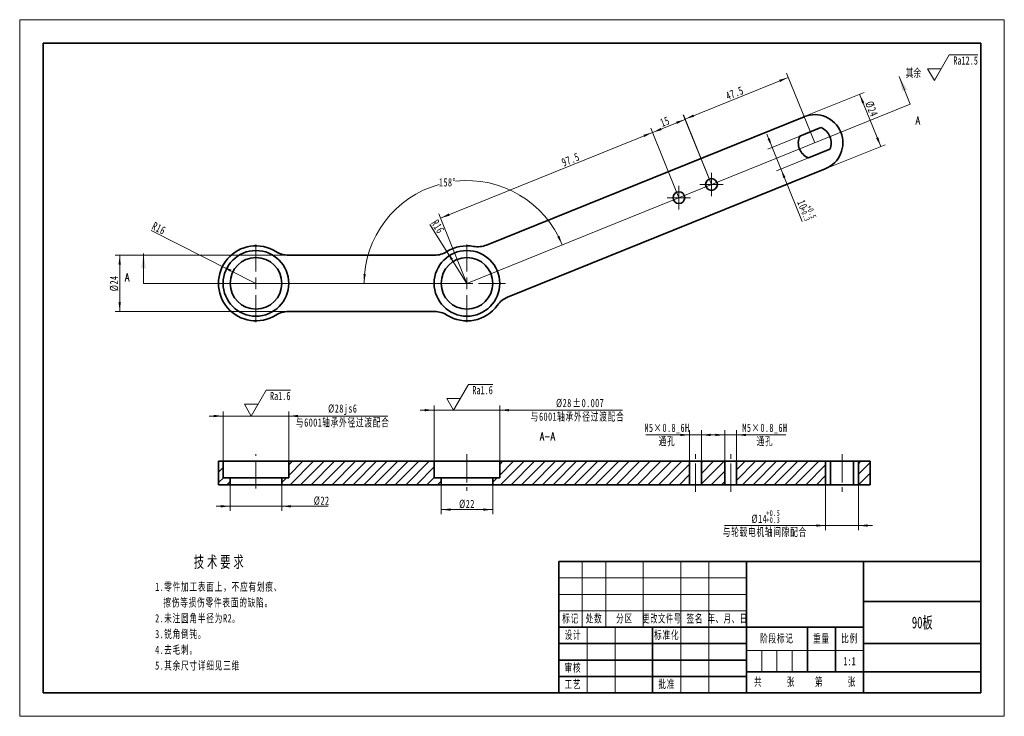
# Model space of a CAD drawing. Header units: millimetres. Extents: x -210 to 210, y -148 to 148.
import ezdxf
from ezdxf.enums import TextEntityAlignment as Align

# ---------------------------------------------------------------- set-up
doc = ezdxf.new("R2010")
doc.units = ezdxf.units.MM
doc.set_wipeout_variables(frame=1)
doc.linetypes.add('点画线', pattern=[18, 12, -2, 2, -2])
doc.layers.get('0').update_dxf_attribs({"lineweight": 35})
for name, color, linetype, lineweight in [('10', 7, 'Continuous', 18), ('中心线层', 1, '点画线', 18), ('剖面线层', 4, 'Continuous', 18), ('尺寸线层', 3, 'Continuous', 18), ('粗实线层', 7, 'Continuous', 35), ('细实线层', 7, 'Continuous', 18)]:
    doc.layers.add(name, color=color, linetype=linetype, lineweight=lineweight)
doc.styles.add('SLDTEXTSTYLE2', font='txt.shx', dxfattribs={"width": 0.7, "bigfont": 'gbcbig.shx'})
doc.styles.add('TitleStyle', font='txt', dxfattribs={"width": 0.667})
doc.styles.add('标准', font='txt', dxfattribs={"width": 0.667})
doc.dimstyles.new('GB_尺寸', dxfattribs={"dimtxt": 3.5, "dimasz": 4, "dimexe": 2, "dimexo": 0, "dimtad": 1, "dimdsep": 46, "dimtxsty": '标准', "dimblk": '_CAXARROW', "dimcen": 0, "dimdle": 6, "dimazin": 2, "dimtfac": 0.707107, "dimtdec": 3, "dimtmove": 2, "dimatfit": 3, "dimfxl": 0, "dimfrac": 2, "dimtolj": 1, "dimtzin": 0, "dimarcsym": 0})

# ---------------------------------------------------------------- blocks, each defined once
blk = doc.blocks.new('$CAXA_FRAME_13B17AC1$')
at = {"layer": '粗实线层'}
for p, q in [((-200, 138.5), (-200, -138.5)), ((200, 138.5), (-200, 138.5)), ((200, -138.5), (200, 138.5)), ((-200, -138.5), (200, -138.5))]:
    blk.add_line(p, q, dxfattribs=at)
at = {"layer": '细实线层'}
for p, q in [((210, 148.5), (-210, 148.5)), ((-210, 148.5), (-210, -148.5)), ((210, -148.5), (210, 148.5)), ((-210, -148.5), (210, -148.5))]:
    blk.add_line(p, q, dxfattribs=at)
blk = doc.blocks.new('$CAXA_TITLE_151E506F$')
at = {"layer": '粗实线层'}
for p, q in [((0, 56), (-180, 56)), ((-180, 56), (-180, 0)), ((-100, 56), (-100, 0)), ((-50, 56), (-50, 0)), ((0, 0), (0, 56)), ((0, 39), (-50, 39)), ((-50, 28), (-180, 28)), ((-140, 28), (-140, 0)), ((-74, 28), (-74, 9)), ((-62, 28), (-62, 9)), ((-100, 21), (-180, 21)), ((0, 21), (-50, 21)), ((-100, 14), (-180, 14)), ((0, 9), (-100, 9)), ((-100, 7), (-180, 7)), ((0, 0), (-180, 0))]:
    blk.add_line(p, q, dxfattribs=at)
at = {"layer": '细实线层'}
for p, q in [((-170, 56), (-170, 28)), ((-160, 56), (-160, 28)), ((-144, 56), (-144, 28)), ((-128, 56), (-128, 0)), ((-116, 56), (-116, 0)), ((-100, 49), (-180, 49)), ((-100, 42), (-180, 42)), ((-100, 35), (-180, 35)), ((-168, 28), (-168, 0)), ((-156, 28), (-156, 0)), ((-50, 18), (-100, 18)), ((-93.5, 18), (-93.5, 9)), ((-87, 18), (-87, 9)), ((-80.5, 18), (-80.5, 9))]:
    blk.add_line(p, q, dxfattribs=at)
at = {"layer": '尺寸线层', "char_height": 3.5, "attachment_point": 5, "line_spacing_factor": 1.369753, "style": '标准'}
for s, insert, width in [('\\T1.1;标记', (-175, 31.5), 18), ('\\T1.1;处数', (-165, 31.5), 18), ('\\T1.1;分区', (-152, 31.5), 30), ('\\T1.1;{\\W0.618357;更改文件号}', (-136, 31.5), 30), ('\\T1.1;签名', (-122, 31.5), 22), ('\\T1.1;{\\W0.634692;年、月、日}', (-108, 31.5), 30), ('\\T1.1;设计', (-174, 24.5), 22), ('\\T1.1;标准化', (-134, 24.5), 22), ('\\T1.1;阶段标记', (-87, 23), 50), ('\\T1.1;重量', (-68, 23), 22), ('\\T1.1;比例', (-56, 23), 22), ('\\T1.1;审核', (-174, 10.5), 22), ('\\T1.1;工艺', (-174, 3.5), 22), ('\\T1.1;批准', (-134, 3.5), 22), ('\\T1.1;共', (-95, 4.5), 8), ('\\T1.1;张', (-81, 4.5), 8), ('\\T1.1;第', (-69, 4.5), 8), ('\\T1.1;张', (-55, 4.5), 8)]:
    blk.add_mtext(s, dxfattribs=dict(at, insert=insert, width=width))
at = {"layer": '尺寸线层', "style": '标准'}
for tag, height, width, p in [('标记C', 3.54, 0.667, (-175, 52.5)), ('处数C', 3.54, 0.667, (-165, 52.5)), ('分区C', 3.54, 0.667, (-152, 52.5)), ('更改文件号C', 3.54, 0.512156, (-136, 52.5)), ('更改签名C', 3.54, 0.459969, (-122, 52.5)), ('更改日期C', 3.54, 0.62723, (-108, 52.5)), ('单位名称', 5.05, 0.667, (-25, 47.5)), ('标记B', 3.54, 0.667, (-175, 45.5)), ('处数B', 3.54, 0.667, (-165, 45.5)), ('分区B', 3.54, 0.667, (-152, 45.5)), ('更改文件号B', 3.54, 0.512156, (-136, 45.5)), ('更改签名B', 3.54, 0.459969, (-122, 45.5)), ('更改日期B', 3.54, 0.62723, (-108, 45.5)), ('材料名称', 5.05, 0.667, (-75, 42)), ('标记A', 3.54, 0.667, (-175, 38.5)), ('处数A', 3.54, 0.667, (-165, 38.5)), ('分区A', 3.54, 0.667, (-152, 38.5)), ('更改文件号A', 3.54, 0.512156, (-136, 38.5)), ('更改签名A', 3.54, 0.459969, (-122, 38.5)), ('更改日期A', 3.54, 0.62723, (-108, 38.5)), ('图纸名称', 5.05, 0.667, (-25, 30)), ('设计', 3.54, 0.667, (-162, 24.5)), ('设计日期', 3.54, 0.667, (-148, 24.5)), ('标准化', 3.54, 0.667, (-122, 24.5)), ('标准化日期', 3.54, 0.569556, (-108, 24.5)), ('图纸编号', 5.05, 0.667, (-25, 15)), ('审核', 3.54, 0.667, (-162, 10.5)), ('审核日期', 3.54, 0.667, (-148, 10.5)), ('阶段标记S', 3.54, 0.229984, (-96.75, 13.5)), ('阶段标记A', 3.54, 0.229984, (-90.25, 13.5)), ('阶段标记B', 3.54, 0.229984, (-83.75, 13.5)), ('阶段标记C', 3.54, 0.229984, (-77.25, 13.5)), ('重量', 3.54, 0.667, (-68, 13.5)), ('图纸比例', 3.54, 0.524733, (-56, 13.5)), ('工艺', 3.54, 0.667, (-162, 3.5)), ('工艺日期', 3.54, 0.667, (-148, 3.5)), ('批准', 3.54, 0.667, (-122, 3.5)), ('批准日期', 3.54, 0.667, (-108, 3.5)), ('页数', 3.54, 0.667, (-88, 4.5)), ('页码', 3.54, 0.667, (-62, 4.5)), ('投影符号', 3.54, 0.667, (-25, 4.5))]:
    blk.add_attdef(tag, text='', height=height, dxfattribs=dict(at, width=width)).set_placement(p, align=Align.MIDDLE_CENTER)
blk = doc.blocks.new('*X4')
at = {"layer": '尺寸线层', "color": 0, "linetype": 'ByBlock', "lineweight": -2, "line_spacing_factor": 1.15057}
for s, insert, char_height, width, attachment_point, style in [('\\T1.3;技术要求', (27.79, 0), 5, 114.1797, 2, 'TitleStyle'), ('\\T1.1;\\pxi-1,l1;1.零件加工表面上，不应有划痕、擦伤等损伤零件表面的缺陷。\\P2.未注圆角半径为R2。\\P3.锐角倒钝。\\P4.去毛刺。\\P5.其余尺寸详细见三维\\P', (0, -11.39), 3.5, 57.0899, 1, '标准')]:
    blk.add_mtext(s, dxfattribs=dict(at, insert=insert, char_height=char_height, width=width, attachment_point=attachment_point, style=style))
blk = doc.blocks.new('SW_CENTERMARKSYMBOL_0_7')
at = {"layer": '10', "color": 0}
for p, q in [((0, 5), (0, 16.5)), ((-5, 0), (-16.5, 0)), ((0, 0), (-2.5, 0)), ((0, 0), (0, 2.5)), ((0, 0), (0, -2.5)), ((0, 0), (2.5, 0)), ((5, 0), (16.5, 0)), ((0, -5), (0, -16.5))]:
    blk.add_line(p, q, dxfattribs=at)
blk = doc.blocks.new('SW_CENTERMARKSYMBOL_2')
at = {"layer": '10', "color": 0}
for p, q in [((0, 5), (0, 16.5)), ((-5, 0), (-16.5, 0)), ((0, 0), (-2.5, 0)), ((0, 0), (0, 2.5)), ((0, 0), (0, -2.5)), ((0, 0), (2.5, 0)), ((5, 0), (16.5, 0)), ((0, -5), (0, -16.5))]:
    blk.add_line(p, q, dxfattribs=at)
blk = doc.blocks.new('SW_CENTERMARKSYMBOL_2_1')
at = {"layer": '10', "color": 0}
for p, q in [((0, 2.5), (0, 5)), ((-2.5, 0), (-5, 0)), ((0, 0), (-2.5, 0)), ((0, 0), (0, 2.5)), ((0, 0), (0, -2.5)), ((0, 0), (2.5, 0)), ((2.5, 0), (5, 0)), ((0, -2.5), (0, -5))]:
    blk.add_line(p, q, dxfattribs=at)
blk = doc.blocks.new('SW_CENTERMARKSYMBOL_3_1')
at = {"layer": '10', "color": 0}
for p, q in [((0, 2.5), (0, 5)), ((-2.5, 0), (-5, 0)), ((0, 0), (-2.5, 0)), ((0, 0), (0, 2.5)), ((0, 0), (0, -2.5)), ((0, 0), (2.5, 0)), ((2.5, 0), (5, 0)), ((0, -2.5), (0, -5))]:
    blk.add_line(p, q, dxfattribs=at)
blk = doc.blocks.new('*X9')
at = {"layer": '尺寸线层', "linetype": 'Continuous'}
blk.add_hatch(color=0, dxfattribs=at).paths.add_polyline_path([(-123.51, 43.28), (-119.72, 41.93), (-120.16, 41.04)], flags=0)
at = {"layer": '尺寸线层', "color": 0, "linetype": 'Continuous'}
blk.add_line((-153.94, 58.58), (-109.22, 36.09), dxfattribs=at)
at = {"layer": '尺寸线层', "color": 0, "linetype": 'Continuous', "insert": (-150.61, 59.56), "char_height": 3.5, "width": 9.4793, "attachment_point": 5, "rotation": 333.3007, "line_spacing_factor": 1.15057, "style": '标准'}
blk.add_mtext('\\T1.1;R16', dxfattribs=at)
blk = doc.blocks.new('_CAXARROW')
blk.add_hatch(color=0).paths.add_polyline_path([(0, 0), (-1, 0.125), (-1, -0.125)], flags=0)
blk = doc.blocks.new('*X10')
at = {"layer": '尺寸线层', "linetype": 'Continuous'}
blk.add_hatch(color=0, dxfattribs=at).paths.add_polyline_path([(-27.75, 49.63), (-25.19, 46.51), (-26.04, 45.98)], flags=0)
at = {"layer": '尺寸线层', "color": 0, "linetype": 'Continuous'}
blk.add_line((-35, 61.15), (-19.22, 36.09), dxfattribs=at)
at = {"layer": '尺寸线层', "color": 0, "linetype": 'Continuous', "insert": (-31.65, 60.26), "char_height": 3.5, "width": 9.4793, "attachment_point": 5, "rotation": 302.2042, "line_spacing_factor": 1.15057, "style": '标准'}
blk.add_mtext('\\T1.1;R16', dxfattribs=at)
blk = doc.blocks.new('*X11')
at = {"layer": '尺寸线层', "linetype": 'Continuous'}
for points in [[(148.3, 116.72), (150.26, 113.2), (149.33, 112.82)], [(157.29, 94.47), (156.26, 98.36), (155.33, 97.99)]]:
    blk.add_hatch(color=0, dxfattribs=at).paths.add_polyline_path(points, flags=0)
at = {"layer": '尺寸线层', "color": 0, "linetype": 'Continuous'}
for p, q in [((124.63, 107.16), (150.15, 117.47)), ((148.3, 116.72), (157.29, 94.47)), ((133.63, 84.91), (159.14, 95.22))]:
    blk.add_line(p, q, dxfattribs=at)
at = {"layer": '尺寸线层', "color": 0, "insert": (153.37, 110.45), "char_height": 3.5, "width": 11.5236, "attachment_point": 5, "rotation": 292, "line_spacing_factor": 1.15057, "style": '标准'}
blk.add_mtext('\\T1.1;%%C24', dxfattribs=at)
blk = doc.blocks.new('*X12')
at = {"layer": '尺寸线层', "linetype": 'Continuous'}
for points in [[(-167.34, 48.09), (-167.84, 44.09), (-166.84, 44.09)], [(-167.34, 24.09), (-167.84, 28.09), (-166.84, 28.09)]]:
    blk.add_hatch(color=0, dxfattribs=at).paths.add_polyline_path(points, flags=0)
at = {"layer": '尺寸线层', "color": 0, "linetype": 'Continuous'}
for p, q in [((-95.36, 48.09), (-169.34, 48.09)), ((-167.34, 24.09), (-167.34, 48.09)), ((-95.36, 24.09), (-169.34, 24.09))]:
    blk.add_line(p, q, dxfattribs=at)
at = {"layer": '尺寸线层', "color": 0, "insert": (-169.7, 36.09), "char_height": 3.5, "width": 11.5236, "attachment_point": 5, "rotation": 90, "line_spacing_factor": 1.15057, "style": '标准'}
blk.add_mtext('\\T1.1;%%C24', dxfattribs=at)
blk = doc.blocks.new('*X13')
at = {"layer": '尺寸线层', "linetype": 'Continuous'}
for points in [[(-123.22, -20.48), (-127.22, -19.98), (-127.22, -20.98)], [(-95.22, -20.48), (-91.22, -19.98), (-91.22, -20.98)]]:
    blk.add_hatch(color=0, dxfattribs=at).paths.add_polyline_path(points, flags=0)
at = {"layer": '尺寸线层', "color": 0, "linetype": 'Continuous'}
for p, q in [((-129.22, -20.48), (-53.01, -20.48)), ((-123.22, -46.78), (-123.22, -18.48)), ((-95.22, -46.78), (-95.22, -18.48))]:
    blk.add_line(p, q, dxfattribs=at)
at = {"layer": '尺寸线层', "color": 0, "char_height": 3.5, "attachment_point": 5, "line_spacing_factor": 1.15057, "style": '标准'}
for s, insert, width in [('\\T1.1;%%C28js6', (-72.21, -17.8), 22.1841), ('\\T1.1;与6001轴承外径过渡配合', (-72.21, -23.42), 74.0882)]:
    blk.add_mtext(s, dxfattribs=dict(at, insert=insert, width=width))
blk = doc.blocks.new('*X15')
at = {"layer": '尺寸线层', "color": 0, "char_height": 3.5, "attachment_point": 1, "line_spacing_factor": 1.15057, "style": '标准'}
for s, insert, width in [('\\T1.1;%%C28', (18.77, -13.18), 73.5499), ('\\T1.1;%%P0.007', (25.86, -13.18), 48.4566)]:
    blk.add_mtext(s, dxfattribs=dict(at, insert=insert, width=width))
blk = doc.blocks.new('*X14')
at = {"layer": '尺寸线层', "linetype": 'Continuous'}
for points in [[(-33.22, -17.98), (-37.22, -17.48), (-37.22, -18.48)], [(-5.22, -17.98), (-1.22, -17.48), (-1.22, -18.48)]]:
    blk.add_hatch(color=0, dxfattribs=at).paths.add_polyline_path(points, flags=0)
at = {"layer": '尺寸线层', "color": 0, "linetype": 'Continuous'}
for p, q in [((-33.22, -39.78), (-33.22, -15.98)), ((-5.22, -39.78), (-5.22, -15.98)), ((-39.22, -17.98), (47.16, -17.98))]:
    blk.add_line(p, q, dxfattribs=at)
at = {"layer": '尺寸线层', "color": 0}
blk.add_blockref('*X15', (0, 0), dxfattribs=at)
at = {"layer": '尺寸线层', "color": 0, "insert": (27.96, -20.92), "char_height": 3.5, "width": 74.0882, "attachment_point": 5, "line_spacing_factor": 1.15057, "style": '标准'}
blk.add_mtext('\\T1.1;与6001轴承外径过渡配合', dxfattribs=at)
blk = doc.blocks.new('*X16')
at = {"layer": '尺寸线层', "linetype": 'Continuous'}
for points in [[(75.78, -28.53), (71.78, -28.03), (71.78, -29.03)], [(80.78, -28.53), (84.78, -28.03), (84.78, -29.03)]]:
    blk.add_hatch(color=0, dxfattribs=at).paths.add_polyline_path(points, flags=0)
at = {"layer": '尺寸线层', "color": 0, "linetype": 'Continuous'}
for p, q in [((57.14, -28.53), (86.78, -28.53)), ((75.78, -39.78), (75.78, -26.53)), ((80.78, -39.78), (80.78, -26.53))]:
    blk.add_line(p, q, dxfattribs=at)
at = {"layer": '尺寸线层', "color": 0, "char_height": 3.5, "attachment_point": 5, "line_spacing_factor": 1.15057, "style": '标准'}
for s, insert, width in [('\\T1.1;M5×0.8_6H', (66.11, -25.83), 34.5355), ('\\T1.1;通孔', (66.11, -31.4), 12.2353)]:
    blk.add_mtext(s, dxfattribs=dict(at, insert=insert, width=width))
blk = doc.blocks.new('*X17')
at = {"layer": '尺寸线层', "linetype": 'Continuous'}
for points in [[(90.78, -28.53), (86.78, -28.03), (86.78, -29.03)], [(95.78, -28.53), (99.78, -28.03), (99.78, -29.03)]]:
    blk.add_hatch(color=0, dxfattribs=at).paths.add_polyline_path(points, flags=0)
at = {"layer": '尺寸线层', "color": 0, "linetype": 'Continuous'}
for p, q in [((84.78, -28.53), (116.85, -28.53)), ((90.78, -39.78), (90.78, -26.53)), ((95.78, -39.78), (95.78, -26.53))]:
    blk.add_line(p, q, dxfattribs=at)
at = {"layer": '尺寸线层', "color": 0, "char_height": 3.5, "attachment_point": 5, "line_spacing_factor": 1.15057, "style": '标准'}
for s, insert, width in [('\\T1.1;M5×0.8_6H', (107.88, -25.83), 34.5355), ('\\T1.1;通孔', (107.88, -31.4), 12.2353)]:
    blk.add_mtext(s, dxfattribs=dict(at, insert=insert, width=width))
blk = doc.blocks.new('*X19')
at = {"layer": '尺寸线层', "color": 0, "char_height": 3.5, "attachment_point": 1, "rotation": 292, "line_spacing_factor": 1.15057, "style": '标准'}
for s, insert, width in [('\\T1.1;10', (124.81, 72.11), 33.9463), ('\\T1.1;{\\H0.707107x;+0.3}', (125.1, 68.67), 19.6447), ('\\T1.1;{\\H0.707107x;+0.5}', (127.84, 69.78), 19.6447)]:
    blk.add_mtext(s, dxfattribs=dict(at, insert=insert, width=width))
blk = doc.blocks.new('*X18')
at = {"layer": '尺寸线层', "linetype": 'Continuous'}
for points in [[(110.97, 94.09), (109.94, 97.98), (109.01, 97.61)], [(114.72, 84.82), (116.68, 81.29), (115.75, 80.92)]]:
    blk.add_hatch(color=0, dxfattribs=at).paths.add_polyline_path(points, flags=0)
at = {"layer": '尺寸线层', "color": 0, "linetype": 'Continuous'}
for p, q in [((108.72, 99.65), (123.77, 62.41)), ((122.71, 98.83), (109.12, 93.34)), ((126.46, 89.56), (112.86, 84.07))]:
    blk.add_line(p, q, dxfattribs=at)
at = {"layer": '尺寸线层', "color": 0}
blk.add_blockref('*X19', (0, 0), dxfattribs=at)
blk = doc.blocks.new('*X21')
at = {"layer": '尺寸线层', "color": 0, "char_height": 3.5, "attachment_point": 1, "line_spacing_factor": 1.15057, "style": '标准'}
for s, insert, width in [('\\T1.1;%%C14', (102.15, -62.54), 45.8989), ('\\T1.1;{\\H0.707107x;+0.5}', (108.43, -60.61), 19.6447), ('\\T1.1;{\\H0.707107x;+0.3}', (108.43, -63.56), 19.6447)]:
    blk.add_mtext(s, dxfattribs=dict(at, insert=insert, width=width))
blk = doc.blocks.new('*X20')
at = {"layer": '尺寸线层', "linetype": 'Continuous'}
for points in [[(133.78, -67.17), (129.78, -66.67), (129.78, -67.67)], [(147.78, -67.17), (151.78, -66.67), (151.78, -67.67)]]:
    blk.add_hatch(color=0, dxfattribs=at).paths.add_polyline_path(points, flags=0)
at = {"layer": '尺寸线层', "color": 0, "linetype": 'Continuous'}
for p, q in [((133.78, -49.78), (133.78, -69.17)), ((147.78, -49.78), (147.78, -69.17)), ((90.61, -67.17), (153.78, -67.17))]:
    blk.add_line(p, q, dxfattribs=at)
at = {"layer": '尺寸线层', "color": 0}
blk.add_blockref('*X21', (0, 0), dxfattribs=at)
at = {"layer": '尺寸线层', "color": 0, "insert": (107.88, -70.12), "char_height": 3.5, "width": 66.6582, "attachment_point": 5, "line_spacing_factor": 1.15057, "style": '标准'}
blk.add_mtext('\\T1.1;与轮毂电机轴间隙配合', dxfattribs=at)
blk = doc.blocks.new('*X22')
at = {"layer": '尺寸线层', "linetype": 'Continuous'}
for points in [[(59.94, 100.44), (56.04, 99.41), (56.42, 98.48)], [(-30.46, 63.92), (-26.94, 65.88), (-26.57, 64.95)]]:
    blk.add_hatch(color=0, dxfattribs=at).paths.add_polyline_path(points, flags=0)
at = {"layer": '尺寸线层', "color": 0, "linetype": 'Continuous'}
for p, q in [((71.18, 72.62), (59.19, 102.3)), ((-30.46, 63.92), (59.94, 100.44)), ((-19.22, 36.09), (-31.21, 65.77))]:
    blk.add_line(p, q, dxfattribs=at)
at = {"layer": '尺寸线层', "color": 0, "insert": (24.98, 88.86), "char_height": 3.5, "width": 12.73, "attachment_point": 5, "rotation": 22, "line_spacing_factor": 1.15057, "style": '标准'}
blk.add_mtext('\\T1.1;97.5', dxfattribs=at)
blk = doc.blocks.new('*X23')
at = {"layer": '尺寸线层', "linetype": 'Continuous'}
for points in [[(73.87, 106.01), (69.97, 104.98), (70.34, 104.05)], [(59.96, 100.4), (63.48, 102.36), (63.85, 101.43)]]:
    blk.add_hatch(color=0, dxfattribs=at).paths.add_polyline_path(points, flags=0)
at = {"layer": '尺寸线层', "color": 0, "linetype": 'Continuous'}
for p, q in [((59.96, 100.4), (73.87, 106.01)), ((85.09, 78.24), (73.12, 107.87)), ((71.18, 72.62), (59.21, 102.25))]:
    blk.add_line(p, q, dxfattribs=at)
at = {"layer": '尺寸线层', "color": 0, "insert": (65.22, 105.07), "char_height": 3.5, "width": 7, "attachment_point": 5, "rotation": 22, "line_spacing_factor": 1.15057, "style": '标准'}
blk.add_mtext('\\T1.1;15', dxfattribs=at)
blk = doc.blocks.new('*X24')
at = {"layer": '尺寸线层', "linetype": 'Continuous'}
for points in [[(117.87, 123.91), (113.97, 122.87), (114.35, 121.95)], [(73.83, 106.11), (77.35, 108.08), (77.72, 107.15)]]:
    blk.add_hatch(color=0, dxfattribs=at).paths.add_polyline_path(points, flags=0)
at = {"layer": '尺寸线层', "color": 0, "linetype": 'Continuous'}
for p, q in [((73.83, 106.11), (117.87, 123.91)), ((129.13, 96.03), (117.12, 125.76)), ((85.09, 78.24), (73.08, 107.97))]:
    blk.add_line(p, q, dxfattribs=at)
at = {"layer": '尺寸线层', "color": 0, "insert": (94.96, 117.2), "char_height": 3.5, "width": 12.8057, "attachment_point": 5, "rotation": 22, "line_spacing_factor": 1.15057, "style": '标准'}
blk.add_mtext('\\T1.1;47.5', dxfattribs=at)
blk = doc.blocks.new('*X25')
at = {"layer": '尺寸线层', "linetype": 'Continuous'}
for points in [[(-120.22, -58.96), (-124.22, -58.46), (-124.22, -59.46)], [(-98.22, -58.96), (-94.22, -58.46), (-94.22, -59.46)]]:
    blk.add_hatch(color=0, dxfattribs=at).paths.add_polyline_path(points, flags=0)
at = {"layer": '尺寸线层', "color": 0, "linetype": 'Continuous'}
for p, q in [((-120.22, -49.78), (-120.22, -60.96)), ((-98.22, -49.78), (-98.22, -60.96)), ((-126.22, -58.96), (-78.46, -58.96))]:
    blk.add_line(p, q, dxfattribs=at)
at = {"layer": '尺寸线层', "color": 0, "insert": (-81.21, -56.61), "char_height": 3.5, "width": 11.5236, "attachment_point": 5, "line_spacing_factor": 1.15057, "style": '标准'}
blk.add_mtext('\\T1.1;%%C22', dxfattribs=at)
blk = doc.blocks.new('*X26')
at = {"layer": '尺寸线层', "linetype": 'Continuous'}
for points in [[(-30.22, -60.37), (-26.22, -59.87), (-26.22, -60.87)], [(-8.22, -60.37), (-12.22, -59.87), (-12.22, -60.87)]]:
    blk.add_hatch(color=0, dxfattribs=at).paths.add_polyline_path(points, flags=0)
at = {"layer": '尺寸线层', "color": 0, "linetype": 'Continuous'}
for p, q in [((-30.22, -49.78), (-30.22, -62.37)), ((-8.22, -49.78), (-8.22, -62.37)), ((-30.22, -60.37), (-8.22, -60.37))]:
    blk.add_line(p, q, dxfattribs=at)
at = {"layer": '尺寸线层', "color": 0, "insert": (-19.22, -58.02), "char_height": 3.5, "width": 11.5236, "attachment_point": 5, "line_spacing_factor": 1.15057, "style": '标准'}
blk.add_mtext('\\T1.1;%%C22', dxfattribs=at)
blk = doc.blocks.new('*X27')
at = {"layer": '尺寸线层', "linetype": 'Continuous'}
for points in [[(21.43, 52.52), (19.31, 55.94), (20.21, 56.38)], [(-63.06, 36.09), (-62.38, 40.07), (-63.37, 40.13)]]:
    blk.add_hatch(color=0, dxfattribs=at).paths.add_polyline_path(points, flags=0)
at = {"layer": '尺寸线层', "color": 0, "linetype": 'Continuous'}
for start, end in [(22, 96.392), (105.6814, 180)]:
    blk.add_arc((-19.22, 36.09), 43.84, start, end, dxfattribs=at)
at = {"layer": '尺寸线层', "color": 0, "insert": (-27.58, 79.13), "char_height": 3.5, "width": 12.2504, "attachment_point": 5, "line_spacing_factor": 1.15057, "style": '标准'}
blk.add_mtext('\\T1.1;158%%D', dxfattribs=at)
blk = doc.blocks.new('*X28')
at = {"layer": '尺寸线层', "color": 0, "linetype": 'Continuous'}
for p, q in [((0, 0), (6.35, 11)), ((6.35, 11), (16.77, 11)), ((0, 0), (-2.89, 5)), ((-2.89, 5), (2.89, 5))]:
    blk.add_line(p, q, dxfattribs=at)
at = {"layer": '尺寸线层', "color": 0, "style": '标准', "width": 0.667}
blk.add_text('Ra1.6', height=3.5, dxfattribs=at).set_placement((12.4, 8.56), align=Align.MIDDLE_CENTER)
blk = doc.blocks.new('*X29')
at = {"layer": '尺寸线层', "color": 0, "linetype": 'Continuous'}
for p, q in [((0, 0), (6.35, 11)), ((6.35, 11), (16.77, 11)), ((0, 0), (-2.89, 5)), ((-2.89, 5), (2.89, 5))]:
    blk.add_line(p, q, dxfattribs=at)
at = {"layer": '尺寸线层', "color": 0, "style": '标准', "width": 0.667}
blk.add_text('Ra1.6', height=3.5, dxfattribs=at).set_placement((12.4, 8.56), align=Align.MIDDLE_CENTER)
blk = doc.blocks.new('*X30')
at = {"layer": '尺寸线层', "color": 0, "linetype": 'Continuous'}
for p, q in [((0, 0), (6.35, 11)), ((6.35, 11), (18.57, 11)), ((0, 0), (-2.89, 5)), ((-2.89, 5), (2.89, 5))]:
    blk.add_line(p, q, dxfattribs=at)
at = {"layer": '尺寸线层', "color": 0, "style": '标准', "width": 0.667}
blk.add_text('Ra12.5', height=3.5, dxfattribs=at).set_placement((13.3, 8.56), align=Align.MIDDLE_CENTER)
blk.add_text('其余', height=3.5, dxfattribs=at).set_placement((-5.69, 3.25), align=Align.MIDDLE_RIGHT)

msp = doc.modelspace()

# ---------------------------------------------------------------- hatches: boundary and pattern name
at = {"layer": '剖面线层'}
h = msp.add_hatch(dxfattribs=at)
h.set_pattern_fill('ANSI31', color=256, style=0, pattern_type=0)
h.paths.add_polyline_path([(-123.219, -39.781), (-125.219, -39.781), (-125.219, -49.781), (-120.219, -49.781), (-120.219, -46.781), (-123.219, -46.781)], flags=0)
h = msp.add_hatch(dxfattribs=at)
h.set_pattern_fill('ANSI31', color=256, style=0, pattern_type=0)
h.paths.add_polyline_path([(-95.219, -39.781), (-95.219, -46.781), (-98.219, -46.781), (-98.219, -49.781), (-30.219, -49.781), (-30.219, -46.781), (-33.219, -46.781), (-33.219, -39.781)], flags=0)
h = msp.add_hatch(dxfattribs=at)
h.set_pattern_fill('ANSI31', color=256, style=0, pattern_type=0)
h.paths.add_polyline_path([(75.781, -39.781), (-5.219, -39.781), (-5.219, -46.781), (-8.219, -46.781), (-8.219, -49.781), (75.781, -49.781)], flags=0)
h = msp.add_hatch(dxfattribs=at)
h.set_pattern_fill('ANSI31', color=256, style=0, pattern_type=0)
h.paths.add_polyline_path([(80.781, -49.781), (90.781, -49.781), (90.781, -39.781), (80.781, -39.781)], flags=0)
h = msp.add_hatch(dxfattribs=at)
h.set_pattern_fill('ANSI31', color=256, style=0, pattern_type=0)
h.paths.add_polyline_path([(133.781, -49.781), (133.781, -39.781), (95.781, -39.781), (95.781, -49.781)], flags=0)
h = msp.add_hatch(dxfattribs=at)
h.set_pattern_fill('ANSI31', color=256, style=0, pattern_type=0)
h.paths.add_polyline_path([(147.781, -39.781), (147.781, -49.781), (152.781, -49.781), (152.781, -39.781)], flags=0)
at = {"layer": '尺寸线层'}
for points in [[(165.133, 124.275), (166.57, 118.007), (168.454, 118.768)], [(-157.181, 48.795), (-158.197, 42.445), (-156.165, 42.445)]]:
    msp.add_hatch(color=256, dxfattribs=at).paths.add_polyline_path(points, flags=0)

# ---------------------------------------------------------------- linework, layer by layer
at = {"layer": '中心线层'}
for p, q in [((-109.219, -51.423), (-109.219, -36.781)), ((-19.219, -36.781), (-19.219, -52.32)), ((78.281, -52.781), (78.281, -36.781)), ((93.281, -52.781), (93.281, -36.781)), ((140.781, -36.781), (140.781, -52.781))]:
    msp.add_line(p, q, dxfattribs=at)
at = {"layer": '尺寸线层'}
for p, q in [((169.891, 112.5), (165.133, 124.275)), ((-19.219, 36.095), (169.891, 112.5)), ((-157.181, 36.095), (-157.181, 48.795)), ((-19.219, 36.095), (-157.181, 36.095))]:
    msp.add_line(p, q, dxfattribs=at)
at = {"layer": '粗实线层'}
for p, q in [((-10.867, 52.411), (124.635, 107.158)), ((122.715, 98.832), (131.799, 102.503)), ((135.545, 93.231), (126.461, 89.561)), ((133.625, 84.905), (-1.877, 30.159)), ((-95.363, 48.095), (-33.076, 48.095)), ((-33.076, 24.095), (-95.363, 24.095)), ((-125.219, -39.781), (-125.219, -49.781)), ((-125.219, -39.781), (-123.219, -39.781)), ((-123.219, -39.781), (-123.219, -46.781)), ((-95.219, -39.781), (-123.219, -39.781)), ((-95.219, -39.781), (-33.219, -39.781)), ((-95.219, -46.781), (-95.219, -39.781)), ((-33.219, -39.781), (-33.219, -46.781)), ((-5.219, -39.781), (-33.219, -39.781)), ((-5.219, -39.781), (-5.219, -46.781)), ((75.781, -39.781), (-5.219, -39.781)), ((75.781, -49.781), (75.781, -39.781)), ((75.781, -39.781), (80.781, -39.781)), ((80.781, -39.781), (80.781, -49.781)), ((90.781, -39.781), (80.781, -39.781)), ((90.781, -49.781), (90.781, -39.781)), ((90.781, -39.781), (95.781, -39.781)), ((95.781, -39.781), (95.781, -49.781)), ((133.781, -39.781), (95.781, -39.781)), ((133.781, -39.781), (133.781, -49.781)), ((133.781, -39.781), (135.882, -39.781)), ((135.882, -39.781), (135.882, -49.781)), ((135.882, -39.781), (145.68, -39.781)), ((145.68, -49.781), (145.68, -39.781)), ((145.68, -39.781), (147.781, -39.781)), ((147.781, -49.781), (147.781, -39.781)), ((152.781, -39.781), (147.781, -39.781)), ((152.781, -49.781), (152.781, -39.781)), ((-125.219, -49.781), (-120.219, -49.781)), ((-120.219, -46.781), (-123.219, -46.781)), ((-120.219, -46.781), (-120.219, -49.781)), ((-98.219, -46.781), (-120.219, -46.781)), ((-120.219, -49.781), (-98.219, -49.781)), ((-98.219, -49.781), (-98.219, -46.781)), ((-95.219, -46.781), (-98.219, -46.781)), ((-98.219, -49.781), (-30.219, -49.781)), ((-30.219, -46.781), (-33.219, -46.781)), ((-30.219, -46.781), (-30.219, -49.781)), ((-8.219, -46.781), (-30.219, -46.781)), ((-30.219, -49.781), (-8.219, -49.781)), ((-8.219, -46.781), (-8.219, -49.781)), ((-8.219, -46.781), (-5.219, -46.781)), ((75.781, -49.781), (-8.219, -49.781)), ((75.781, -49.781), (80.781, -49.781)), ((90.781, -49.781), (80.781, -49.781)), ((90.781, -49.781), (95.781, -49.781)), ((133.781, -49.781), (95.781, -49.781)), ((133.781, -49.781), (135.882, -49.781)), ((145.68, -49.781), (135.882, -49.781)), ((145.68, -49.781), (147.781, -49.781)), ((152.781, -49.781), (147.781, -49.781))]:
    msp.add_line(p, q, dxfattribs=at)
for centre, radius in [((85.089, 78.238), 2.5), ((71.181, 72.619), 2.5), ((-109.219, 36.095), 14), ((-109.219, 36.095), 11), ((-19.219, 36.095), 14), ((-19.219, 36.095), 11)]:
    msp.add_circle(centre, radius, dxfattribs=at)
for centre, radius, start, end in [((129.13, 96.032), 12, 292, 112), ((129.13, 96.032), 7, 336.41531, 67.58469), ((129.13, 96.032), 7, 156.41531, 247.58469), ((-109.219, 36.095), 16, 57.79577, 302.20423), ((-19.219, 36.095), 16, 79.79577, 122.20423), ((-14.613, 61.683), 10, 259.79577, 292), ((-95.363, 58.095), 10, 237.79577, 270), ((-33.076, 58.095), 10, 270, 302.20423), ((1.869, 20.887), 10, 112, 144.20423), ((-19.219, 36.095), 16, 237.79577, 324.20423), ((-95.363, 14.095), 10, 90, 122.20423), ((-33.076, 14.095), 10, 57.79577, 90)]:
    msp.add_arc(centre, radius, start, end, dxfattribs=at)

# ---------------------------------------------------------------- block references
at = {"layer": '中心线层'}
for name, p in [('SW_CENTERMARKSYMBOL_2_1', (85.089, 78.238)), ('SW_CENTERMARKSYMBOL_3_1', (71.181, 72.619)), ('SW_CENTERMARKSYMBOL_2', (-109.219, 36.095)), ('SW_CENTERMARKSYMBOL_0_7', (-19.219, 36.095))]:
    msp.add_blockref(name, p, dxfattribs=at)
at = {"layer": '尺寸线层'}
msp.add_blockref('*X4', (-152.226, -80.144), dxfattribs=at)
at = {"layer": '粗实线层'}
msp.add_blockref('$CAXA_FRAME_13B17AC1$', (0, 0), dxfattribs=at)
ref = msp.add_blockref('$CAXA_TITLE_151E506F$', (200, -138.5), dxfattribs=at)
ref.add_attrib('图纸名称', '90板', dxfattribs={"layer": '尺寸线层', "height": 5, "style": '标准', "width": 0.667}).set_placement((175, -108.5), align=Align.MIDDLE_CENTER)
ref.add_attrib('图纸比例', '1:1', dxfattribs={"layer": '尺寸线层', "height": 3.5, "style": '标准', "width": 0.667}).set_placement((144, -125), align=Align.MIDDLE_CENTER)

# ---------------------------------------------------------------- texts
at = {"layer": '尺寸线层', "char_height": 3.5, "style": 'SLDTEXTSTYLE2'}
for s, insert, width, attachment_point in [('A', (172.12, 107.254), 2.8, 1), ('A', (-165.062, 40.427), 2.8, 1), ('A-A', (15.108, -27.394), 9.8, 2)]:
    msp.add_mtext(s, dxfattribs=dict(at, insert=insert, width=width, attachment_point=attachment_point))

# ---------------------------------------------------------------- dimensions: what is measured, and where the dimension line sits
at = {"layer": '尺寸线层'}
for base, p1, p2, angle, override, picture, middle in [((117.867, 123.909), (85.089, 78.238), (129.13, 96.032), 22, {"dimscale": 1, "dimsah": 1, "dimtfill": 1, "dimtzin": 0}, '*X24', (94.964, 117.196)), ((-167.34, 48.095), (-95.363, 24.095), (-95.363, 48.095), 270, {"dimscale": 1, "dimpost": '%%C<>', "dimsah": 1, "dimtfac": 1, "dimtfill": 1, "dimtzin": 0}, '*X12', (-169.695, 36.095))]:
    dim = msp.add_linear_dim(base=base, p1=p1, p2=p2, angle=angle, dimstyle='GB_尺寸', override=override, dxfattribs=at)
    dim.commit()
    dim.dimension.update_dxf_attribs({"geometry": picture, "text_midpoint": middle})
for base, p1, p2, angle, override, picture, middle in [((157.29, 94.467), (124.635, 107.158), (133.625, 84.905), 292, {"dimscale": 1, "dimpost": '%%C<>', "dimsah": 1, "dimtfac": 1, "dimtfill": 1, "dimtzin": 0}, '*X11', (153.372, 110.453)), ((73.866, 106.015), (71.181, 72.619), (85.089, 78.238), 22, {"dimscale": 1, "dimsah": 1, "dimtfill": 1, "dimtzin": 0}, '*X23', (65.222, 105.073)), ((59.939, 100.444), (-19.219, 36.095), (71.181, 72.619), 22, {"dimscale": 1, "dimsah": 1, "dimtfill": 1, "dimtzin": 0}, '*X22', (24.982, 88.861)), ((114.716, 84.815), (122.715, 98.832), (126.461, 89.561), 292, {"dimscale": 1, "dimsah": 1, "dimtol": 1, "dimtp": 0.3, "dimtm": -0.5, "dimtfill": 1, "dimtzin": 0}, '*X18', (125.657, 67.874))]:
    dim = msp.add_linear_dim(base=base, p1=p1, p2=p2, angle=angle, dimstyle='GB_尺寸', override=override, dxfattribs=at)
    dim.commit()
    dim.dimension.update_dxf_attribs({"geometry": picture, "text_midpoint": middle, "dimtype": 160})
dim = msp.add_angular_dim_2l(base=(-27.584, 79.128), line1=((-19.219, 36.095), (-157.181, 36.095)), line2=((-19.219, 36.095), (169.891, 112.5)), dimstyle='GB_尺寸', override={"dimscale": 1, "dimtad": 0, "dimtih": 1, "dimtoh": 1, "dimsah": 1, "dimtfill": 1, "dimtzin": 0}, dxfattribs=at)
dim.commit()
dim.dimension.update_dxf_attribs({"geometry": '*X27', "text_midpoint": (-27.584, 79.128)})
for center, mpoint, picture, middle in [((-109.219, 36.095), (-123.513, 43.283), '*X9', (-151.674, 57.446)), ((-19.219, 36.095), (-27.746, 49.633), '*X10', (-33.647, 59.002))]:
    dim = msp.add_radius_dim(center=center, mpoint=mpoint, dimstyle='GB_尺寸', override={"dimscale": 1, "dimpost": 'R<>', "dimsah": 1, "dimtfill": 1, "dimtzin": 0}, dxfattribs=at)
    dim.commit()
    dim.dimension.update_dxf_attribs({"geometry": picture, "text_midpoint": middle})
for base, p1, p2, text, picture, middle in [((-95.219, -20.481), (-123.219, -46.781), (-95.219, -46.781), '%%C28js6\\X与6001轴承外径过渡配合', '*X13', (-72.209, -17.803)), ((-5.219, -17.982), (-33.219, -39.781), (-5.219, -39.781), '\\A1;%%C28{\\H1x;%%P0.007}\\X与6001轴承外径过渡配合', '*X14', (27.96, -14.96))]:
    dim = msp.add_linear_dim(base=base, p1=p1, p2=p2, text=text, dimstyle='GB_尺寸', override={"dimscale": 1, "dimpost": '%%C<>\\X与6001轴承外径过渡配合', "dimsah": 1, "dimtfac": 1, "dimtfill": 1, "dimtolj": 0, "dimtzin": 0}, dxfattribs=at)
    dim.commit()
    dim.dimension.update_dxf_attribs({"geometry": picture, "text_midpoint": middle, "dimtype": 160})
for base, p1, p2, override, picture, middle in [((80.781, -28.53), (75.781, -39.781), (80.781, -39.781), {"dimscale": 1, "dimpost": 'M<>×0.8_6H\\X通孔', "dimsah": 1, "dimtfac": 1, "dimtfill": 1, "dimtzin": 0}, '*X16', (66.108, -25.833)), ((95.781, -28.53), (90.781, -39.781), (95.781, -39.781), {"dimscale": 1, "dimpost": 'M<>×0.8_6H\\X通孔', "dimsah": 1, "dimtfac": 1, "dimtfill": 1, "dimtzin": 0}, '*X17', (107.885, -25.833)), ((-98.219, -58.963), (-120.219, -49.781), (-98.219, -49.781), {"dimscale": 1, "dimpost": '%%C<>', "dimsah": 1, "dimtfac": 1, "dimtfill": 1, "dimtzin": 0}, '*X25', (-81.211, -56.607)), ((147.781, -67.167), (133.781, -49.781), (147.781, -49.781), {"dimscale": 1, "dimpost": '%%C<>\\X与轮毂电机轴间隙配合', "dimsah": 1, "dimtol": 1, "dimtp": 0.3, "dimtm": -0.5, "dimtfill": 1, "dimtzin": 0}, '*X20', (107.885, -63.369))]:
    dim = msp.add_linear_dim(base=base, p1=p1, p2=p2, dimstyle='GB_尺寸', override=override, dxfattribs=at)
    dim.commit()
    dim.dimension.update_dxf_attribs({"geometry": picture, "text_midpoint": middle, "dimtype": 160})
dim = msp.add_linear_dim(base=(-8.219, -60.372), p1=(-30.219, -49.781), p2=(-8.219, -49.781), dimstyle='GB_尺寸', override={"dimscale": 1, "dimpost": '%%C<>', "dimsah": 1, "dimtfac": 1, "dimtfill": 1, "dimtzin": 0}, dxfattribs=at)
dim.commit()
dim.dimension.update_dxf_attribs({"geometry": '*X26', "text_midpoint": (-19.219, -58.017)})

# ---------------------------------------------------------------- next in the draw order: wipeouts: each hides what was drawn before it
for points in [[(180.184, 122.539), (183.071, 127.539), (183.071, 127.539), (177.297, 127.539), (177.297, 127.539)], [(-111.273, -20.481), (-108.386, -15.481), (-108.386, -15.481), (-114.16, -15.481), (-114.16, -15.481)], [(-24.965, -17.982), (-22.079, -12.982), (-22.079, -12.982), (-27.852, -12.982), (-27.852, -12.982)]]:
    msp.add_wipeout(points).dxf.layer = '尺寸线层'

# ---------------------------------------------------------------- next in the draw order: block references
for name, p in [('*X30', (180.184, 122.539)), ('*X28', (-24.965, -17.982)), ('*X29', (-111.273, -20.481))]:
    msp.add_blockref(name, p, dxfattribs=at)

doc.saveas('drawing.dxf')
